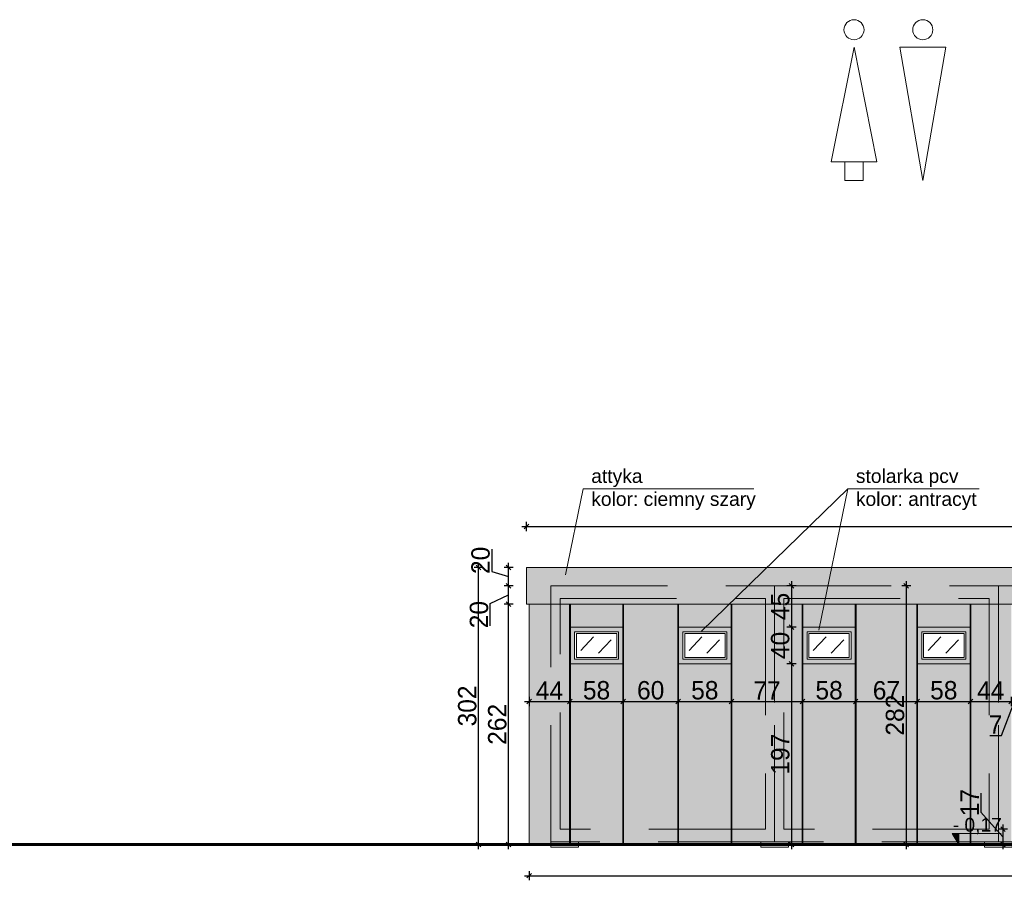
# Model space of a CAD drawing. Header units: millimetres. Extents: x 1962 to 3194, y -795 to -219.
# Tile 249 of 256: x 2817 to 2828, y -476 to -467. Entities that reach past the tile are written whole.
import ezdxf

# ---------------------------------------------------------------- set-up
doc = ezdxf.new("R2010")
doc.units = ezdxf.units.MM
doc.linetypes.add('HIDDEN', pattern=[9.525, 6.35, -3.175])
doc.layers.get('0').update_dxf_attribs({"lineweight": 5})
doc.layers.get('Defpoints').update_dxf_attribs({"lineweight": 9})
for name, color, linetype, lineweight in [('A_elewacje kolorystyka', 252, 'Continuous', 9), ('A_elewacje opisy', 63, 'Continuous', 9), ('A_hidden', 137, 'HIDDEN', 9), ('A_koty wysokośc.', 53, 'Continuous', 9), ('A_obiekty trybuny', 126, 'Continuous', 9), ('A_przekrojowe', 42, 'Continuous', 9), ('A_widok', 142, 'Continuous', 9), ('A_wymiary kasetony elewacyjne', 64, 'Continuous', 9)]:
    doc.layers.add(name, color=color, linetype=linetype, lineweight=lineweight)
doc.styles.get("Standard").update_dxf_attribs({"font": 'arial.ttf'})
doc.styles.add('wymiary pzt', font='txt')
doc.dimstyles.new('wymiary detale', dxfattribs={"dimtxt": 0.2, "dimasz": 0.05, "dimexe": 0.05, "dimexo": 0, "dimgap": 0.02, "dimtad": 1, "dimdec": 0, "dimlfac": 100, "dimzin": 0, "dimtxsty": 'wymiary pzt', "dimblk": 'OBLIQUE', "dimcen": 0.1, "dimdle": 0.05, "dimadec": 1, "dimazin": 0, "dimtfac": 1, "dimtmove": 0, "dimatfit": 3, "dimfxl": 0, "dimarcsym": 0})

# ---------------------------------------------------------------- blocks, each defined once
blk = doc.blocks.new('zw$CA91')
at = {"layer": 'A_koty wysokośc.'}
h = blk.add_hatch(color=256, dxfattribs=at)
h.dxf.hatch_style = 1
h.paths.add_polyline_path([(-0.448, 0.753), (0, 0), (0, 0.753)])
blk.add_lwpolyline([(2.874, 0.753), (-0.448, 0.753), (0, 0), (0, 0.753)], dxfattribs=at)
blk = doc.blocks.new('_Oblique')
at = {"color": 0, "linetype": 'ByBlock', "lineweight": -2}
blk.add_line((-0.5, -0.5), (0.5, 0.5), dxfattribs=at)
blk = doc.blocks.new('*D314')
at = {"layer": 'A_wymiary kasetony elewacyjne', "color": 0, "lineweight": -2}
for p, q in [((2822.392, -474.399), (2822.936, -474.399)), ((2822.442, -474.349), (2822.442, -474.449)), ((2822.886, -474.349), (2822.886, -474.449))]:
    blk.add_line(p, q, dxfattribs=at)
at = {"layer": 'Defpoints', "color": 0}
for p in [(2822.442, -473.338), (2822.886, -473.338), (2822.886, -474.399)]:
    blk.add_point(p, dxfattribs=at)
at = {"layer": 'A_wymiary kasetony elewacyjne', "color": 0, "lineweight": -2, "xscale": 0.05, "yscale": 0.05, "zscale": 0.05, "rotation": 180}
blk.add_blockref('_Oblique', (2822.442, -474.399), dxfattribs=at)
at = {"layer": 'A_wymiary kasetony elewacyjne', "color": 0, "lineweight": -2, "xscale": 0.05, "yscale": 0.05, "zscale": 0.05}
blk.add_blockref('_Oblique', (2822.886, -474.399), dxfattribs=at)
at = {"layer": 'A_wymiary kasetony elewacyjne', "color": 0, "insert": (2822.664, -474.279), "char_height": 0.2, "attachment_point": 5, "style": 'wymiary pzt'}
blk.add_mtext('44', dxfattribs=at)
blk = doc.blocks.new('*D315')
at = {"layer": 'A_wymiary kasetony elewacyjne', "color": 0, "lineweight": -2}
for p, q in [((2822.836, -474.399), (2823.516, -474.399)), ((2822.886, -474.349), (2822.886, -474.449)), ((2823.466, -474.349), (2823.466, -474.449))]:
    blk.add_line(p, q, dxfattribs=at)
at = {"layer": 'Defpoints', "color": 0}
for p in [(2822.886, -473.338), (2823.466, -473.338), (2823.466, -474.399)]:
    blk.add_point(p, dxfattribs=at)
at = {"layer": 'A_wymiary kasetony elewacyjne', "color": 0, "lineweight": -2, "xscale": 0.05, "yscale": 0.05, "zscale": 0.05, "rotation": 180}
blk.add_blockref('_Oblique', (2822.886, -474.399), dxfattribs=at)
at = {"layer": 'A_wymiary kasetony elewacyjne', "color": 0, "lineweight": -2, "xscale": 0.05, "yscale": 0.05, "zscale": 0.05}
blk.add_blockref('_Oblique', (2823.466, -474.399), dxfattribs=at)
at = {"layer": 'A_wymiary kasetony elewacyjne', "color": 0, "insert": (2823.176, -474.277), "char_height": 0.2, "attachment_point": 5, "style": 'wymiary pzt'}
blk.add_mtext('58', dxfattribs=at)
blk = doc.blocks.new('*D316')
at = {"layer": 'A_wymiary kasetony elewacyjne', "color": 0, "lineweight": -2}
for p, q in [((2823.416, -474.399), (2824.116, -474.399)), ((2823.466, -474.349), (2823.466, -474.449)), ((2824.066, -474.349), (2824.066, -474.449))]:
    blk.add_line(p, q, dxfattribs=at)
at = {"layer": 'Defpoints', "color": 0}
for p in [(2823.466, -473.338), (2824.066, -473.338), (2824.066, -474.399)]:
    blk.add_point(p, dxfattribs=at)
at = {"layer": 'A_wymiary kasetony elewacyjne', "color": 0, "lineweight": -2, "xscale": 0.05, "yscale": 0.05, "zscale": 0.05, "rotation": 180}
blk.add_blockref('_Oblique', (2823.466, -474.399), dxfattribs=at)
at = {"layer": 'A_wymiary kasetony elewacyjne', "color": 0, "lineweight": -2, "xscale": 0.05, "yscale": 0.05, "zscale": 0.05}
blk.add_blockref('_Oblique', (2824.066, -474.399), dxfattribs=at)
at = {"layer": 'A_wymiary kasetony elewacyjne', "color": 0, "insert": (2823.766, -474.277), "char_height": 0.2, "attachment_point": 5, "style": 'wymiary pzt'}
blk.add_mtext('60', dxfattribs=at)
blk = doc.blocks.new('*D317')
at = {"layer": 'A_wymiary kasetony elewacyjne', "color": 0, "lineweight": -2}
for p, q in [((2824.016, -474.399), (2824.696, -474.399)), ((2824.066, -474.349), (2824.066, -474.449)), ((2824.646, -474.349), (2824.646, -474.449))]:
    blk.add_line(p, q, dxfattribs=at)
at = {"layer": 'Defpoints', "color": 0}
for p in [(2824.066, -473.338), (2824.646, -473.338), (2824.646, -474.399)]:
    blk.add_point(p, dxfattribs=at)
at = {"layer": 'A_wymiary kasetony elewacyjne', "color": 0, "lineweight": -2, "xscale": 0.05, "yscale": 0.05, "zscale": 0.05, "rotation": 180}
blk.add_blockref('_Oblique', (2824.066, -474.399), dxfattribs=at)
at = {"layer": 'A_wymiary kasetony elewacyjne', "color": 0, "lineweight": -2, "xscale": 0.05, "yscale": 0.05, "zscale": 0.05}
blk.add_blockref('_Oblique', (2824.646, -474.399), dxfattribs=at)
at = {"layer": 'A_wymiary kasetony elewacyjne', "color": 0, "insert": (2824.356, -474.277), "char_height": 0.2, "attachment_point": 5, "style": 'wymiary pzt'}
blk.add_mtext('58', dxfattribs=at)
blk = doc.blocks.new('*D318')
at = {"layer": 'A_wymiary kasetony elewacyjne', "color": 0, "lineweight": -2}
for p, q in [((2824.596, -474.399), (2825.47, -474.399)), ((2824.646, -474.349), (2824.646, -474.449)), ((2825.42, -474.349), (2825.42, -474.449))]:
    blk.add_line(p, q, dxfattribs=at)
at = {"layer": 'Defpoints', "color": 0}
for p in [(2824.646, -473.338), (2825.42, -473.338), (2825.42, -474.399)]:
    blk.add_point(p, dxfattribs=at)
at = {"layer": 'A_wymiary kasetony elewacyjne', "color": 0, "lineweight": -2, "xscale": 0.05, "yscale": 0.05, "zscale": 0.05, "rotation": 180}
blk.add_blockref('_Oblique', (2824.646, -474.399), dxfattribs=at)
at = {"layer": 'A_wymiary kasetony elewacyjne', "color": 0, "lineweight": -2, "xscale": 0.05, "yscale": 0.05, "zscale": 0.05}
blk.add_blockref('_Oblique', (2825.42, -474.399), dxfattribs=at)
at = {"layer": 'A_wymiary kasetony elewacyjne', "color": 0, "insert": (2825.033, -474.279), "char_height": 0.2, "attachment_point": 5, "style": 'wymiary pzt'}
blk.add_mtext('77', dxfattribs=at)
blk = doc.blocks.new('*D319')
at = {"layer": 'A_wymiary kasetony elewacyjne', "color": 0, "lineweight": -2}
for p, q in [((2825.37, -474.399), (2826.05, -474.399)), ((2825.42, -474.349), (2825.42, -474.449)), ((2826, -474.349), (2826, -474.449))]:
    blk.add_line(p, q, dxfattribs=at)
at = {"layer": 'Defpoints', "color": 0}
for p in [(2825.42, -473.338), (2826, -473.338), (2826, -474.399)]:
    blk.add_point(p, dxfattribs=at)
at = {"layer": 'A_wymiary kasetony elewacyjne', "color": 0, "lineweight": -2, "xscale": 0.05, "yscale": 0.05, "zscale": 0.05, "rotation": 180}
blk.add_blockref('_Oblique', (2825.42, -474.399), dxfattribs=at)
at = {"layer": 'A_wymiary kasetony elewacyjne', "color": 0, "lineweight": -2, "xscale": 0.05, "yscale": 0.05, "zscale": 0.05}
blk.add_blockref('_Oblique', (2826, -474.399), dxfattribs=at)
at = {"layer": 'A_wymiary kasetony elewacyjne', "color": 0, "insert": (2825.71, -474.277), "char_height": 0.2, "attachment_point": 5, "style": 'wymiary pzt'}
blk.add_mtext('58', dxfattribs=at)
blk = doc.blocks.new('*D320')
at = {"layer": 'A_wymiary kasetony elewacyjne', "color": 0, "lineweight": -2}
for p, q in [((2825.95, -474.399), (2826.72, -474.399)), ((2826, -474.349), (2826, -474.449)), ((2826.67, -474.349), (2826.67, -474.449))]:
    blk.add_line(p, q, dxfattribs=at)
at = {"layer": 'Defpoints', "color": 0}
for p in [(2826, -473.338), (2826.67, -473.338), (2826.67, -474.399)]:
    blk.add_point(p, dxfattribs=at)
at = {"layer": 'A_wymiary kasetony elewacyjne', "color": 0, "lineweight": -2, "xscale": 0.05, "yscale": 0.05, "zscale": 0.05, "rotation": 180}
blk.add_blockref('_Oblique', (2826, -474.399), dxfattribs=at)
at = {"layer": 'A_wymiary kasetony elewacyjne', "color": 0, "lineweight": -2, "xscale": 0.05, "yscale": 0.05, "zscale": 0.05}
blk.add_blockref('_Oblique', (2826.67, -474.399), dxfattribs=at)
at = {"layer": 'A_wymiary kasetony elewacyjne', "color": 0, "insert": (2826.335, -474.278), "char_height": 0.2, "attachment_point": 5, "style": 'wymiary pzt'}
blk.add_mtext('67', dxfattribs=at)
blk = doc.blocks.new('*D321')
at = {"layer": 'A_wymiary kasetony elewacyjne', "color": 0, "lineweight": -2}
for p, q in [((2826.62, -474.399), (2827.3, -474.399)), ((2826.67, -474.349), (2826.67, -474.449)), ((2827.25, -474.349), (2827.25, -474.449))]:
    blk.add_line(p, q, dxfattribs=at)
at = {"layer": 'Defpoints', "color": 0}
for p in [(2826.67, -473.338), (2827.25, -473.338), (2827.25, -474.399)]:
    blk.add_point(p, dxfattribs=at)
at = {"layer": 'A_wymiary kasetony elewacyjne', "color": 0, "lineweight": -2, "xscale": 0.05, "yscale": 0.05, "zscale": 0.05, "rotation": 180}
blk.add_blockref('_Oblique', (2826.67, -474.399), dxfattribs=at)
at = {"layer": 'A_wymiary kasetony elewacyjne', "color": 0, "lineweight": -2, "xscale": 0.05, "yscale": 0.05, "zscale": 0.05}
blk.add_blockref('_Oblique', (2827.25, -474.399), dxfattribs=at)
at = {"layer": 'A_wymiary kasetony elewacyjne', "color": 0, "insert": (2826.96, -474.277), "char_height": 0.2, "attachment_point": 5, "style": 'wymiary pzt'}
blk.add_mtext('58', dxfattribs=at)
blk = doc.blocks.new('*D322')
at = {"layer": 'A_wymiary kasetony elewacyjne', "color": 0, "lineweight": -2}
for p, q in [((2827.2, -474.399), (2827.744, -474.399)), ((2827.25, -474.349), (2827.25, -474.449)), ((2827.694, -474.349), (2827.694, -474.449))]:
    blk.add_line(p, q, dxfattribs=at)
at = {"layer": 'Defpoints', "color": 0}
for p in [(2827.25, -473.338), (2827.694, -473.338), (2827.694, -474.399)]:
    blk.add_point(p, dxfattribs=at)
at = {"layer": 'A_wymiary kasetony elewacyjne', "color": 0, "lineweight": -2, "xscale": 0.05, "yscale": 0.05, "zscale": 0.05, "rotation": 180}
blk.add_blockref('_Oblique', (2827.25, -474.399), dxfattribs=at)
at = {"layer": 'A_wymiary kasetony elewacyjne', "color": 0, "lineweight": -2, "xscale": 0.05, "yscale": 0.05, "zscale": 0.05}
blk.add_blockref('_Oblique', (2827.694, -474.399), dxfattribs=at)
at = {"layer": 'A_wymiary kasetony elewacyjne', "color": 0, "insert": (2827.472, -474.279), "char_height": 0.2, "attachment_point": 5, "style": 'wymiary pzt'}
blk.add_mtext('44', dxfattribs=at)
blk = doc.blocks.new('*D323')
at = {"layer": 'A_wymiary kasetony elewacyjne', "color": 0, "lineweight": -2}
for p, q in [((2827.588, -474.769), (2827.729, -474.399)), ((2827.644, -474.399), (2827.813, -474.399)), ((2827.694, -474.349), (2827.694, -474.449)), ((2827.763, -474.349), (2827.763, -474.449)), ((2827.46, -474.769), (2827.588, -474.769))]:
    blk.add_line(p, q, dxfattribs=at)
at = {"layer": 'Defpoints', "color": 0}
for p in [(2827.694, -473.338), (2827.763, -473.338), (2827.763, -474.399)]:
    blk.add_point(p, dxfattribs=at)
at = {"layer": 'A_wymiary kasetony elewacyjne', "color": 0, "lineweight": -2, "xscale": 0.05, "yscale": 0.05, "zscale": 0.05, "rotation": 180}
blk.add_blockref('_Oblique', (2827.694, -474.399), dxfattribs=at)
at = {"layer": 'A_wymiary kasetony elewacyjne', "color": 0, "lineweight": -2, "xscale": 0.05, "yscale": 0.05, "zscale": 0.05}
blk.add_blockref('_Oblique', (2827.763, -474.399), dxfattribs=at)
at = {"layer": 'A_wymiary kasetony elewacyjne', "color": 0, "insert": (2827.524, -474.649), "char_height": 0.2, "attachment_point": 5, "style": 'wymiary pzt'}
blk.add_mtext('7', dxfattribs=at)
blk = doc.blocks.new('*D523')
at = {"layer": 'A_wymiary kasetony elewacyjne', "color": 0, "lineweight": -2}
for p, q in [((2822.268, -473.338), (2822.168, -473.338)), ((2822.218, -476.007), (2822.218, -473.288)), ((2822.268, -475.957), (2822.168, -475.957))]:
    blk.add_line(p, q, dxfattribs=at)
at = {"layer": 'Defpoints', "color": 0}
for p in [(2822.218, -473.338), (2822.442, -473.338), (2822.442, -475.957)]:
    blk.add_point(p, dxfattribs=at)
at = {"layer": 'A_wymiary kasetony elewacyjne', "color": 0, "lineweight": -2, "xscale": 0.05, "yscale": 0.05, "zscale": 0.05}
for p, rotation in [((2822.218, -473.338), 90), ((2822.218, -475.957), 270)]:
    blk.add_blockref('_Oblique', p, dxfattribs=dict(at, rotation=rotation))
at = {"layer": 'A_wymiary kasetony elewacyjne', "color": 0, "insert": (2822.095, -474.647), "char_height": 0.2, "attachment_point": 5, "rotation": 90, "style": 'wymiary pzt'}
blk.add_mtext('262', dxfattribs=at)
blk = doc.blocks.new('*D524')
at = {"layer": 'A_wymiary kasetony elewacyjne', "color": 0, "lineweight": -2}
for p, q in [((2822.268, -473.138), (2822.168, -473.138)), ((2822.218, -473.388), (2822.218, -473.088)), ((2822.018, -473.33), (2822.218, -473.238)), ((2822.018, -473.575), (2822.018, -473.33)), ((2822.268, -473.338), (2822.168, -473.338))]:
    blk.add_line(p, q, dxfattribs=at)
at = {"layer": 'Defpoints', "color": 0}
for p in [(2822.218, -473.138), (2822.678, -473.138), (2822.442, -473.338)]:
    blk.add_point(p, dxfattribs=at)
at = {"layer": 'A_wymiary kasetony elewacyjne', "color": 0, "lineweight": -2, "xscale": 0.05, "yscale": 0.05, "zscale": 0.05}
for p, rotation in [((2822.218, -473.138), 90), ((2822.218, -473.338), 270)]:
    blk.add_blockref('_Oblique', p, dxfattribs=dict(at, rotation=rotation))
at = {"layer": 'A_wymiary kasetony elewacyjne', "color": 0, "insert": (2821.896, -473.452), "char_height": 0.2, "attachment_point": 5, "rotation": 90, "style": 'wymiary pzt'}
blk.add_mtext('20', dxfattribs=at)
blk = doc.blocks.new('*D525')
at = {"layer": 'A_wymiary kasetony elewacyjne', "color": 0, "lineweight": -2}
for p, q in [((2821.941, -472.938), (2821.841, -472.938)), ((2821.891, -476.007), (2821.891, -472.888)), ((2821.941, -475.957), (2821.841, -475.957))]:
    blk.add_line(p, q, dxfattribs=at)
at = {"layer": 'Defpoints', "color": 0}
for p in [(2821.891, -472.938), (2822.442, -472.938), (2822.442, -475.957)]:
    blk.add_point(p, dxfattribs=at)
at = {"layer": 'A_wymiary kasetony elewacyjne', "color": 0, "lineweight": -2, "xscale": 0.05, "yscale": 0.05, "zscale": 0.05}
for p, rotation in [((2821.891, -472.938), 90.00000000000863), ((2821.891, -475.957), 270.0000000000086)]:
    blk.add_blockref('_Oblique', p, dxfattribs=dict(at, rotation=rotation))
at = {"layer": 'A_wymiary kasetony elewacyjne', "color": 0, "insert": (2821.768, -474.447), "char_height": 0.2, "attachment_point": 5, "rotation": 90, "style": 'wymiary pzt'}
blk.add_mtext('302', dxfattribs=at)
blk = doc.blocks.new('*D526')
at = {"layer": 'A_wymiary kasetony elewacyjne', "color": 0, "lineweight": -2}
for p, q in [((2825.35, -473.138), (2825.25, -473.138)), ((2825.3, -473.088), (2825.3, -473.638)), ((2825.35, -473.588), (2825.25, -473.588))]:
    blk.add_line(p, q, dxfattribs=at)
at = {"layer": 'Defpoints', "color": 0}
for p in [(2825.42, -473.138), (2825.3, -473.588), (2825.42, -473.588)]:
    blk.add_point(p, dxfattribs=at)
at = {"layer": 'A_wymiary kasetony elewacyjne', "color": 0, "lineweight": -2, "xscale": 0.05, "yscale": 0.05, "zscale": 0.05}
for p, rotation in [((2825.3, -473.138), 90), ((2825.3, -473.588), 270)]:
    blk.add_blockref('_Oblique', p, dxfattribs=dict(at, rotation=rotation))
at = {"layer": 'A_wymiary kasetony elewacyjne', "color": 0, "insert": (2825.179, -473.363), "char_height": 0.2, "attachment_point": 5, "rotation": 90, "style": 'wymiary pzt'}
blk.add_mtext('45', dxfattribs=at)
blk = doc.blocks.new('*D527')
at = {"layer": 'A_wymiary kasetony elewacyjne', "color": 0, "lineweight": -2}
for p, q in [((2825.3, -473.538), (2825.3, -474.038)), ((2825.35, -473.588), (2825.25, -473.588)), ((2825.35, -473.988), (2825.25, -473.988))]:
    blk.add_line(p, q, dxfattribs=at)
at = {"layer": 'Defpoints', "color": 0}
for p in [(2825.42, -473.588), (2825.3, -473.988), (2825.42, -473.988)]:
    blk.add_point(p, dxfattribs=at)
at = {"layer": 'A_wymiary kasetony elewacyjne', "color": 0, "lineweight": -2, "xscale": 0.05, "yscale": 0.05, "zscale": 0.05}
for p, rotation in [((2825.3, -473.588), 90), ((2825.3, -473.988), 270)]:
    blk.add_blockref('_Oblique', p, dxfattribs=dict(at, rotation=rotation))
at = {"layer": 'A_wymiary kasetony elewacyjne', "color": 0, "insert": (2825.178, -473.788), "char_height": 0.2, "attachment_point": 5, "rotation": 90, "style": 'wymiary pzt'}
blk.add_mtext('40', dxfattribs=at)
blk = doc.blocks.new('*D528')
at = {"layer": 'A_wymiary kasetony elewacyjne', "color": 0, "lineweight": -2}
for p, q in [((2825.35, -473.988), (2825.25, -473.988)), ((2825.3, -473.938), (2825.3, -476.006)), ((2825.35, -475.956), (2825.25, -475.956))]:
    blk.add_line(p, q, dxfattribs=at)
at = {"layer": 'Defpoints', "color": 0}
for p in [(2825.42, -473.988), (2825.3, -475.956), (2825.42, -475.956)]:
    blk.add_point(p, dxfattribs=at)
at = {"layer": 'A_wymiary kasetony elewacyjne', "color": 0, "lineweight": -2, "xscale": 0.05, "yscale": 0.05, "zscale": 0.05}
for p, rotation in [((2825.3, -473.988), 90), ((2825.3, -475.956), 270)]:
    blk.add_blockref('_Oblique', p, dxfattribs=dict(at, rotation=rotation))
at = {"layer": 'A_wymiary kasetony elewacyjne', "color": 0, "insert": (2825.179, -474.972), "char_height": 0.2, "attachment_point": 5, "rotation": 90, "style": 'wymiary pzt'}
blk.add_mtext('197', dxfattribs=at)
blk = doc.blocks.new('*D529')
at = {"layer": 'A_wymiary kasetony elewacyjne', "color": 0, "lineweight": -2}
for p, q in [((2826.601, -473.138), (2826.501, -473.138)), ((2826.551, -473.088), (2826.551, -476.006)), ((2826.601, -475.956), (2826.501, -475.956))]:
    blk.add_line(p, q, dxfattribs=at)
at = {"layer": 'Defpoints', "color": 0}
for p in [(2826.67, -473.138), (2826.551, -475.956), (2826.67, -475.956)]:
    blk.add_point(p, dxfattribs=at)
at = {"layer": 'A_wymiary kasetony elewacyjne', "color": 0, "lineweight": -2, "xscale": 0.05, "yscale": 0.05, "zscale": 0.05}
for p, rotation in [((2826.551, -473.138), 90), ((2826.551, -475.956), 270)]:
    blk.add_blockref('_Oblique', p, dxfattribs=dict(at, rotation=rotation))
at = {"layer": 'A_wymiary kasetony elewacyjne', "color": 0, "insert": (2826.429, -474.547), "char_height": 0.2, "attachment_point": 5, "rotation": 90, "style": 'wymiary pzt'}
blk.add_mtext('282', dxfattribs=at)
blk = doc.blocks.new('*D532')
at = {"layer": 'A_wymiary kasetony elewacyjne', "color": 0, "lineweight": -2}
for p, q in [((2827.362, -475.397), (2827.362, -475.603)), ((2827.362, -475.603), (2827.605, -475.872)), ((2827.655, -475.788), (2827.555, -475.788)), ((2827.605, -475.738), (2827.605, -476.006)), ((2827.655, -475.956), (2827.555, -475.956))]:
    blk.add_line(p, q, dxfattribs=at)
at = {"layer": 'Defpoints', "color": 0}
for p in [(2827.843, -475.788), (2827.605, -475.956), (2827.694, -475.956)]:
    blk.add_point(p, dxfattribs=at)
at = {"layer": 'A_wymiary kasetony elewacyjne', "color": 0, "lineweight": -2, "xscale": 0.05, "yscale": 0.05, "zscale": 0.05}
for p, rotation in [((2827.605, -475.788), 90), ((2827.605, -475.956), 270)]:
    blk.add_blockref('_Oblique', p, dxfattribs=dict(at, rotation=rotation))
at = {"layer": 'A_wymiary kasetony elewacyjne', "color": 0, "insert": (2827.242, -475.5), "char_height": 0.2, "attachment_point": 5, "rotation": 90, "style": 'wymiary pzt'}
blk.add_mtext('17', dxfattribs=at)
blk = doc.blocks.new('*D610')
at = {"layer": 'A_wymiary kasetony elewacyjne', "color": 0, "lineweight": -2}
for p, q in [((2822.035, -472.738), (2822.035, -472.983)), ((2822.268, -472.938), (2822.168, -472.938)), ((2822.218, -473.188), (2822.218, -472.888)), ((2822.035, -472.983), (2822.218, -473.038)), ((2822.268, -473.138), (2822.168, -473.138))]:
    blk.add_line(p, q, dxfattribs=at)
at = {"layer": 'Defpoints', "color": 0}
for p in [(2822.218, -472.938), (2822.412, -472.938), (2822.678, -473.138)]:
    blk.add_point(p, dxfattribs=at)
at = {"layer": 'A_wymiary kasetony elewacyjne', "color": 0, "lineweight": -2, "xscale": 0.05, "yscale": 0.05, "zscale": 0.05}
for p, rotation in [((2822.218, -472.938), 90), ((2822.218, -473.138), 270)]:
    blk.add_blockref('_Oblique', p, dxfattribs=dict(at, rotation=rotation))
at = {"layer": 'A_wymiary kasetony elewacyjne', "color": 0, "insert": (2821.913, -472.861), "char_height": 0.2, "attachment_point": 5, "rotation": 90, "style": 'wymiary pzt'}
blk.add_mtext('20', dxfattribs=at)
blk = doc.blocks.new('*D646')
at = {"layer": 'A_wymiary kasetony elewacyjne', "color": 0, "lineweight": -2}
for p, q in [((2822.362, -472.493), (2835.088, -472.493)), ((2822.412, -472.543), (2822.412, -472.443)), ((2835.038, -472.543), (2835.038, -472.443))]:
    blk.add_line(p, q, dxfattribs=at)
at = {"layer": 'Defpoints', "color": 0}
for p in [(2835.038, -472.493), (2822.412, -472.938), (2835.038, -472.938)]:
    blk.add_point(p, dxfattribs=at)
at = {"layer": 'A_wymiary kasetony elewacyjne', "color": 0, "lineweight": -2, "xscale": 0.05, "yscale": 0.05, "zscale": 0.05}
for p, rotation in [((2822.412, -472.493), 179.9999999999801), ((2835.038, -472.493), 359.9999999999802)]:
    blk.add_blockref('_Oblique', p, dxfattribs=dict(at, rotation=rotation))
at = {"layer": 'A_wymiary kasetony elewacyjne', "color": 0, "insert": (2828.725, -472.371), "char_height": 0.2, "attachment_point": 5, "style": 'wymiary pzt'}
blk.add_mtext('1263', dxfattribs=at)
blk = doc.blocks.new('*D647')
at = {"layer": 'A_wymiary kasetony elewacyjne', "color": 0, "lineweight": -2}
for p, q in [((2822.442, -476.246), (2822.442, -476.346)), ((2835.008, -476.246), (2835.008, -476.346)), ((2822.392, -476.296), (2835.058, -476.296))]:
    blk.add_line(p, q, dxfattribs=at)
at = {"layer": 'Defpoints', "color": 0}
for p in [(2822.442, -475.957), (2835.008, -475.957), (2835.008, -476.296)]:
    blk.add_point(p, dxfattribs=at)
at = {"layer": 'A_wymiary kasetony elewacyjne', "color": 0, "lineweight": -2, "xscale": 0.05, "yscale": 0.05, "zscale": 0.05, "rotation": 180}
blk.add_blockref('_Oblique', (2822.442, -476.296), dxfattribs=at)
at = {"layer": 'A_wymiary kasetony elewacyjne', "color": 0, "lineweight": -2, "xscale": 0.05, "yscale": 0.05, "zscale": 0.05}
blk.add_blockref('_Oblique', (2835.008, -476.296), dxfattribs=at)
at = {"layer": 'A_wymiary kasetony elewacyjne', "color": 0, "insert": (2828.725, -476.174), "char_height": 0.2, "attachment_point": 5, "style": 'wymiary pzt'}
blk.add_mtext('1257', dxfattribs=at)

msp = doc.modelspace()

# ---------------------------------------------------------------- hatches: boundary and pattern name
at = {"layer": 'A_elewacje kolorystyka'}
h = msp.add_hatch(color=256, dxfattribs=at)
h.dxf.hatch_style = 1
h.paths.add_polyline_path([(2822.4124, -472.938), (2822.4124, -473.338), (2822.4424, -473.338), (2822.8864, -473.338), (2823.4664, -473.338), (2824.0664, -473.338), (2824.6464, -473.338), (2825.4204, -473.338), (2826.0004, -473.338), (2826.6704, -473.338), (2827.2504, -473.338), (2827.6944, -473.338), (2827.7244, -473.338), (2827.7244, -472.938)])
h.paths.add_polyline_path([(2829.8224, -473.338), (2829.8524, -473.338), (2830.2964, -473.338), (2830.8764, -473.338), (2831.0964, -473.338), (2831.6764, -473.338), (2832.9534, -473.338), (2834.1534, -473.338), (2835.0084, -473.338), (2835.0384, -473.338), (2835.0384, -472.938), (2829.8224, -472.938)])
h = msp.add_hatch(color=9, dxfattribs=at)
h.dxf.hatch_style = 1
h.paths.add_polyline_path([(2825.4204, -475.9564), (2825.4204, -473.988), (2825.4204, -473.588), (2825.4204, -473.338), (2824.6464, -473.338), (2824.6464, -473.588), (2824.6464, -473.988), (2824.6464, -475.9564)])
h.paths.add_polyline_path([(2826.6704, -475.9564), (2826.6704, -473.988), (2826.6704, -473.588), (2826.6704, -473.338), (2826.0004, -473.338), (2826.0004, -473.588), (2826.0004, -473.988), (2826.0004, -475.9564)])
h.paths.add_polyline_path([(2824.0664, -475.9564), (2824.0664, -473.988), (2824.0664, -473.588), (2824.0664, -473.338), (2823.4664, -473.338), (2823.4664, -473.588), (2823.4664, -473.988), (2823.4664, -475.9564)])
h.paths.add_polyline_path([(2827.6944, -475.9564), (2827.6944, -475.788), (2827.6944, -473.338), (2827.2504, -473.338), (2827.2504, -473.588), (2827.2504, -473.988), (2827.2504, -475.9564)])
h.paths.add_polyline_path([(2822.8864, -475.9564), (2822.8864, -473.988), (2822.8864, -473.588), (2822.8864, -473.338), (2822.4424, -473.338), (2822.4424, -475.9564)])
h.paths.add_polyline_path([(2827.2504, -475.9564), (2827.2504, -473.988), (2826.6704, -473.988), (2826.6704, -475.9564)])
h.paths.add_polyline_path([(2826.0004, -475.9564), (2826.0004, -473.988), (2825.4204, -473.988), (2825.4204, -475.9564)])
h.paths.add_polyline_path([(2824.6464, -475.9564), (2824.6464, -473.988), (2824.0664, -473.988), (2824.0664, -475.9564)])
h.paths.add_polyline_path([(2823.4664, -475.9564), (2823.4664, -473.988), (2822.8864, -473.988), (2822.8864, -475.9564)])
h.paths.add_polyline_path([(2826.6704, -473.588), (2827.2504, -473.588), (2827.2504, -473.338), (2826.6704, -473.338)])
h.paths.add_polyline_path([(2825.4204, -473.588), (2826.0004, -473.588), (2826.0004, -473.338), (2825.4204, -473.338)])
h.paths.add_polyline_path([(2824.0664, -473.588), (2824.6464, -473.588), (2824.6464, -473.338), (2824.0664, -473.338)])
h.paths.add_polyline_path([(2822.8864, -473.588), (2823.4664, -473.588), (2823.4664, -473.338), (2822.8864, -473.338)])
h = msp.add_hatch(color=251, dxfattribs=at)
h.dxf.hatch_style = 1
h.paths.add_polyline_path([(2822.8864, -473.588), (2822.8864, -473.988), (2823.4664, -473.988), (2823.4664, -473.588)])
h.paths.add_polyline_path([(2822.9364, -473.638), (2822.9364, -473.938), (2823.4164, -473.938), (2823.4164, -473.638)], flags=16)
h.paths.add_polyline_path([(2822.9564, -473.658), (2822.9564, -473.918), (2823.3964, -473.918), (2823.3964, -473.658)], flags=0)
h = msp.add_hatch(color=251, dxfattribs=at)
h.dxf.hatch_style = 1
h.paths.add_polyline_path([(2824.0664, -473.588), (2824.0664, -473.988), (2824.6464, -473.988), (2824.6464, -473.588)])
h.paths.add_polyline_path([(2824.1164, -473.638), (2824.1164, -473.938), (2824.5964, -473.938), (2824.5964, -473.638)], flags=16)
h.paths.add_polyline_path([(2824.1364, -473.658), (2824.1364, -473.918), (2824.5764, -473.918), (2824.5764, -473.658)], flags=0)
h = msp.add_hatch(color=251, dxfattribs=at)
h.dxf.hatch_style = 1
h.paths.add_polyline_path([(2825.4204, -473.588), (2825.4204, -473.988), (2826.0004, -473.988), (2826.0004, -473.588)])
h.paths.add_polyline_path([(2825.4704, -473.638), (2825.4704, -473.938), (2825.9504, -473.938), (2825.9504, -473.638)], flags=16)
h.paths.add_polyline_path([(2825.4904, -473.658), (2825.4904, -473.918), (2825.9304, -473.918), (2825.9304, -473.658)], flags=0)
h = msp.add_hatch(color=251, dxfattribs=at)
h.dxf.hatch_style = 1
h.paths.add_polyline_path([(2826.6704, -473.588), (2826.6704, -473.988), (2827.2504, -473.988), (2827.2504, -473.588)])
h.paths.add_polyline_path([(2826.7204, -473.638), (2826.7204, -473.938), (2827.2004, -473.938), (2827.2004, -473.638)], flags=16)
h.paths.add_polyline_path([(2826.7404, -473.658), (2826.7404, -473.918), (2827.1804, -473.918), (2827.1804, -473.658)], flags=0)

# ---------------------------------------------------------------- linework, layer by layer
for p, q in [((2825.7316, -468.5217), (2825.9816, -467.2717)), ((2826.2316, -468.5217), (2825.9816, -467.2717)), ((2826.4816, -467.2717), (2826.9816, -467.2717)), ((2826.4816, -467.2717), (2826.7316, -468.7217)), ((2826.9816, -467.2717), (2826.7316, -468.7217)), ((2825.7316, -468.5217), (2826.2316, -468.5217))]:
    msp.add_line(p, q, dxfattribs=at)
msp.add_lwpolyline([(2825.8816, -468.5217), (2826.0816, -468.5217), (2826.0816, -468.7217), (2825.8816, -468.7217)], close=True, dxfattribs=at)
at = {"layer": 'A_elewacje kolorystyka', "color": 251, "const_width": 0.02}
for points in [[(2822.8864, -473.338), (2822.8864, -475.9564)], [(2823.4664, -473.338), (2823.4664, -475.9564)], [(2824.0664, -473.338), (2824.0664, -475.9564)], [(2824.6464, -473.338), (2824.6464, -475.9564)], [(2825.4204, -473.338), (2825.4204, -475.9564)], [(2826.0004, -473.338), (2826.0004, -475.9564)], [(2826.6704, -473.338), (2826.6704, -475.9564)], [(2827.2504, -473.338), (2827.2504, -475.9564)]]:
    msp.add_lwpolyline(points, dxfattribs=at)
at = {"layer": 'A_elewacje kolorystyka'}
for centre in [(2825.9816, -467.0811), (2826.7316, -467.0811)]:
    msp.add_circle(centre, 0.1094, dxfattribs=at)
at = {"layer": 'A_elewacje opisy'}
msp.add_line((2825.9127, -472.0802), (2824.3202, -473.6329), dxfattribs=at)
for points in [[(2824.8899, -472.0802), (2823.029, -472.0802), (2822.837, -473.0175)], [(2827.347, -472.0802), (2825.9127, -472.0802), (2825.5968, -473.6223)]]:
    msp.add_lwpolyline(points, dxfattribs=at)
at = {"layer": 'A_hidden', "ltscale": 0.2}
for points in [[(2825.1164, -475.928), (2822.6784, -475.928), (2822.6784, -473.138), (2825.1164, -473.138)], [(2827.5544, -475.928), (2825.1164, -475.928), (2825.1164, -473.138), (2827.5544, -473.138)], [(2829.9924, -475.928), (2827.5544, -475.928), (2827.5544, -473.138), (2829.9924, -473.138)], [(2825.0164, -475.788), (2822.7784, -475.788), (2822.7784, -473.278), (2825.0164, -473.278)], [(2827.4544, -475.788), (2825.2164, -475.788), (2825.2164, -473.278), (2827.4544, -473.278)], [(2822.6784, -475.9863), (2822.9784, -475.9863), (2822.9784, -475.928), (2822.6784, -475.928)], [(2824.9664, -475.9863), (2825.2664, -475.9863), (2825.2664, -475.928), (2824.9664, -475.928)], [(2827.4044, -475.9863), (2827.7044, -475.9863), (2827.7044, -475.928), (2827.4044, -475.928)]]:
    msp.add_lwpolyline(points, close=True, dxfattribs=at)
at = {"layer": 'A_obiekty trybuny'}
for p, q in [((2823.1432, -473.6942), (2823.004, -473.8419)), ((2823.3366, -473.7259), (2823.1973, -473.8735)), ((2824.3232, -473.6942), (2824.184, -473.8419)), ((2824.5166, -473.7259), (2824.3773, -473.8735)), ((2825.6772, -473.6942), (2825.538, -473.8419)), ((2825.8706, -473.7259), (2825.7313, -473.8735)), ((2826.9272, -473.6942), (2826.788, -473.8419)), ((2827.1206, -473.7259), (2826.9813, -473.8735))]:
    msp.add_line(p, q, dxfattribs=at)
at = {"layer": 'A_przekrojowe'}
msp.add_line((2818.0384, -475.9565), (2823.2374, -475.9565), dxfattribs=at)
at = {"layer": 'A_przekrojowe', "const_width": 0.03}
msp.add_lwpolyline([(2783.4766, -475.9564), (2841.4326, -475.9564)], dxfattribs=at)
at = {"layer": 'A_widok'}
for p, q in [((2835.0384, -472.938), (2822.4124, -472.938)), ((2822.4124, -472.938), (2822.4124, -473.338)), ((2835.0384, -473.338), (2822.4124, -473.338)), ((2822.4424, -473.338), (2822.4424, -475.9565)), ((2824.5574, -475.9565), (2827.6944, -475.9565))]:
    msp.add_line(p, q, dxfattribs=at)
for points in [[(2822.8864, -473.588), (2823.4664, -473.588), (2823.4664, -473.988), (2822.8864, -473.988)], [(2822.9364, -473.638), (2823.4164, -473.638), (2823.4164, -473.938), (2822.9364, -473.938)], [(2822.9564, -473.658), (2823.3964, -473.658), (2823.3964, -473.918), (2822.9564, -473.918)], [(2824.0664, -473.588), (2824.6464, -473.588), (2824.6464, -473.988), (2824.0664, -473.988)], [(2824.1164, -473.638), (2824.5964, -473.638), (2824.5964, -473.938), (2824.1164, -473.938)], [(2824.1364, -473.658), (2824.5764, -473.658), (2824.5764, -473.918), (2824.1364, -473.918)], [(2825.4204, -473.588), (2826.0004, -473.588), (2826.0004, -473.988), (2825.4204, -473.988)], [(2825.4704, -473.638), (2825.9504, -473.638), (2825.9504, -473.938), (2825.4704, -473.938)], [(2825.4904, -473.658), (2825.9304, -473.658), (2825.9304, -473.918), (2825.4904, -473.918)], [(2826.6704, -473.588), (2827.2504, -473.588), (2827.2504, -473.988), (2826.6704, -473.988)], [(2826.7204, -473.638), (2827.2004, -473.638), (2827.2004, -473.938), (2826.7204, -473.938)], [(2826.7404, -473.658), (2827.1804, -473.658), (2827.1804, -473.918), (2826.7404, -473.918)]]:
    msp.add_lwpolyline(points, close=True, dxfattribs=at)

# ---------------------------------------------------------------- block references
at = {"layer": 'A_koty wysokośc.', "xscale": 0.16, "yscale": 0.16, "zscale": 0.16, "rotation": 359.9999999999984}
msp.add_blockref('zw$CA91', (2827.1247, -475.9564), dxfattribs=at)

# ---------------------------------------------------------------- texts
at = {"layer": 'A_elewacje opisy', "char_height": 0.15, "width": 3.380296, "attachment_point": 4}
for s, insert in [('attyka\\Pkolor: ciemny szary', (2823.1185, -472.0903)), ('stolarka pcv\\Pkolor: antracyt', (2826.0022, -472.0903))]:
    msp.add_mtext(s, dxfattribs=dict(at, insert=insert))
at = {"layer": 'A_koty wysokośc.', "insert": (2827.0566, -475.7552), "char_height": 0.15, "width": 1.778312, "attachment_point": 4}
msp.add_mtext('- 0,17', dxfattribs=at)

# ---------------------------------------------------------------- dimensions: what is measured, and where the dimension line sits
at = {"layer": 'A_wymiary kasetony elewacyjne'}
for p1, p2, distance, picture, middle in [((2822.4124, -472.938), (2835.0384, -472.938), 0.4449, '*D646', (2828.7254, -472.371)), ((2822.4424, -475.9565), (2822.4424, -472.938), 0.5518, '*D525', (2821.7685, -474.4473)), ((2825.4204, -473.138), (2825.4204, -473.588), -0.1199, '*D526', (2825.1794, -473.363)), ((2826.6704, -473.138), (2826.6704, -475.9564), -0.1192, '*D529', (2826.4291, -474.5472)), ((2822.4424, -475.9565), (2822.4424, -473.338), 0.2249, '*D523', (2822.0954, -474.6473)), ((2822.4424, -475.9565), (2835.0084, -475.9565), -0.3396, '*D647', (2828.7254, -476.174))]:
    dim = msp.add_aligned_dim(p1=p1, p2=p2, distance=distance, dimstyle='wymiary detale', dxfattribs=at)
    dim.commit()
    dim.dimension.update_dxf_attribs({"geometry": picture, "text_midpoint": middle})
for base, p1, p2, angle, picture, middle in [((2822.2175, -472.938), (2822.6784, -473.138), (2822.4124, -472.938), 90, '*D610', (2821.9134, -472.9634)), ((2825.3004, -473.988), (2825.4204, -473.588), (2825.4204, -473.988), 270, '*D527', (2825.1784, -473.788)), ((2825.3004, -475.9564), (2825.4204, -473.988), (2825.4204, -475.9564), 270, '*D528', (2825.1794, -474.9722))]:
    dim = msp.add_linear_dim(base=base, p1=p1, p2=p2, angle=angle, dimstyle='wymiary detale', override={"dimtmove": 1}, dxfattribs=at)
    dim.commit()
    dim.dimension.update_dxf_attribs({"geometry": picture, "text_midpoint": middle})
for base, p1, p2, angle, picture, middle in [((2822.2175, -473.138), (2822.4424, -473.338), (2822.6784, -473.138), 90, '*D524', (2822.0183, -473.3497)), ((2827.6048, -475.9564), (2827.8434, -475.788), (2827.6944, -475.9564), 270, '*D532', (2827.3624, -475.5833))]:
    dim = msp.add_linear_dim(base=base, p1=p1, p2=p2, angle=angle, dimstyle='wymiary detale', override={"dimtmove": 1}, dxfattribs=at)
    dim.commit()
    dim.dimension.update_dxf_attribs({"geometry": picture, "text_midpoint": middle, "dimtype": 160})
for base, p1, p2, picture, middle in [((2822.8864, -474.3988), (2822.4424, -473.338), (2822.8864, -473.338), '*D314', (2822.6644, -474.2788)), ((2823.4664, -474.3988), (2822.8864, -473.338), (2823.4664, -473.338), '*D315', (2823.1764, -474.2768)), ((2824.0664, -474.3988), (2823.4664, -473.338), (2824.0664, -473.338), '*D316', (2823.7664, -474.2768)), ((2824.6464, -474.3988), (2824.0664, -473.338), (2824.6464, -473.338), '*D317', (2824.3564, -474.2768)), ((2825.4204, -474.3988), (2824.6464, -473.338), (2825.4204, -473.338), '*D318', (2825.0334, -474.2788)), ((2826.0004, -474.3988), (2825.4204, -473.338), (2826.0004, -473.338), '*D319', (2825.7104, -474.2768)), ((2826.6704, -474.3988), (2826.0004, -473.338), (2826.6704, -473.338), '*D320', (2826.3354, -474.2778)), ((2827.2504, -474.3988), (2826.6704, -473.338), (2827.2504, -473.338), '*D321', (2826.9604, -474.2768)), ((2827.6944, -474.3988), (2827.2504, -473.338), (2827.6944, -473.338), '*D322', (2827.4724, -474.2788))]:
    dim = msp.add_linear_dim(base=base, p1=p1, p2=p2, dimstyle='wymiary detale', override={"dimtmove": 1}, dxfattribs=at)
    dim.commit()
    dim.dimension.update_dxf_attribs({"geometry": picture, "text_midpoint": middle})
dim = msp.add_linear_dim(base=(2827.7634, -474.3988), p1=(2827.6944, -473.338), p2=(2827.7634, -473.338), dimstyle='wymiary detale', override={"dimtmove": 1}, dxfattribs=at)
dim.commit()
dim.dimension.update_dxf_attribs({"geometry": '*D323', "text_midpoint": (2827.5682, -474.7695), "dimtype": 160})

doc.saveas('drawing.dxf')
